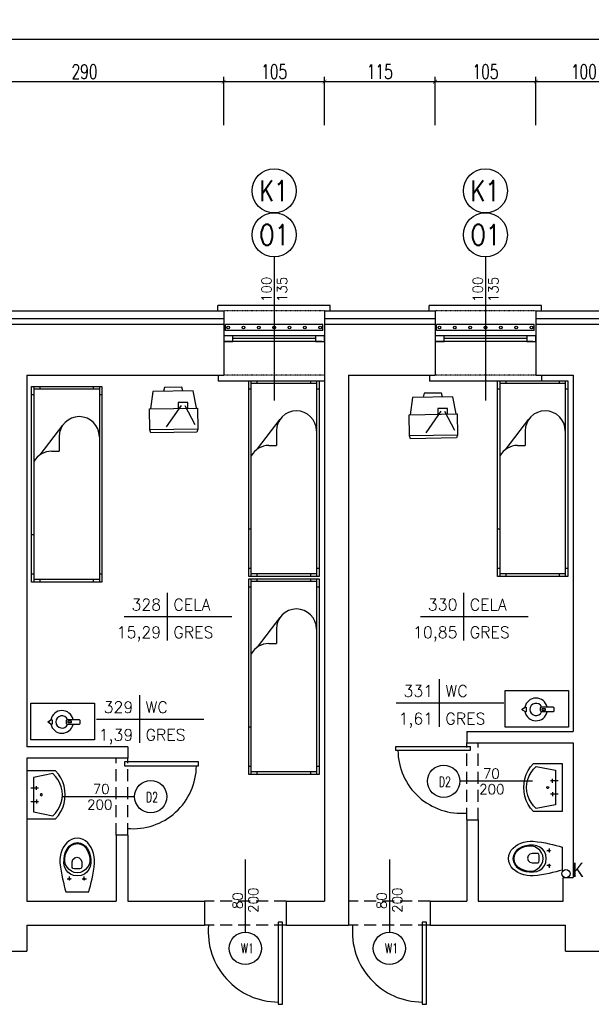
# Model space of a CAD drawing. Header units: millimetres. Extents: x 50026 to 146998, y 1038179 to 1573505.
# Tile 77 of 122: x 59942 to 60537, y 1047403 to 1048429. Entities that reach past the tile are written whole.
import ezdxf
from ezdxf.enums import TextEntityAlignment as Align

# ---------------------------------------------------------------- set-up
doc = ezdxf.new("R2010")
doc.units = ezdxf.units.MM
doc.header["$LTSCALE"] = 0.025
doc.linetypes.add('DASHDOT', pattern=[25.4, 12.7, -6.35, 0, -6.35])
doc.linetypes.add('HIDDEN', pattern=[0.375, 0.25, -0.125])
for name, color, linetype in [('2D-MEBLE', 3, 'Continuous'), ('2D-WYMIARY', 2, 'Continuous'), ('kanalizacja', 16, 'Continuous'), ('kraty', 5, 'Continuous'), ('ocieplenie', 8, 'Continuous'), ('OKNA OPISY', 7, 'Continuous'), ('OKNO', 2, 'Continuous'), ('opis pomieszczen', 2, 'Continuous'), ('OTWORY', 3, 'Continuous'), ('parapet', 5, 'Continuous'), ('Przybory sanit', 3, 'Continuous'), ('SCIANY', 5, 'Continuous'), ('zA_DRZWI', 7, 'Continuous'), ('zA_DRZWI OPISY', 7, 'Continuous'), ('zA_okna opisy', 7, 'Continuous'), ('ściany', 5, 'Continuous')]:
    doc.layers.add(name, color=color, linetype=linetype)
doc.styles.add('ROMANS', font='romans.shx', dxfattribs={"width": 0.7})
doc.styles.get("Standard").update_dxf_attribs({"font": 'ARIALN.TTF'})
doc.styles.add('STYLE1', font='romans.shx', dxfattribs={"height": 10})
doc.linetypes.add('BATTING', pattern='A,0.00254,-2.54,[134,ltypeshp.shx,S=2.54,R=0,X=-2.54,Y=0],-5.08,[134,ltypeshp.shx,S=2.54,R=180,X=2.54,Y=0],-2.54', length=10.16254)
doc.dimstyles.new('SIL', dxfattribs={"dimtxt": 15, "dimasz": 4, "dimexe": 5, "dimexo": 5, "dimgap": 3, "dimtad": 1, "dimdec": 4, "dimrnd": 0.5, "dimdsep": 46, "dimtxsty": 'ROMANS', "dimblk1": 'ARCHTICK', "dimblk2": 'ARCHTICK', "dimsah": 1, "dimcen": 5, "dimdle": 5, "dimclrd": 1, "dimclre": 1, "dimclrt": 2, "dimadec": 1, "dimazin": 0, "dimtfac": 0.013333, "dimtdec": 4, "dimtix": 1, "dimtmove": 0, "dimatfit": 3, "dimldrblk": 'ARCHTICK', "dimfxl": 0, "dimtolj": 1, "dimtzin": 0, "dimarcsym": 0})

# ---------------------------------------------------------------- blocks, each defined once
blk = doc.blocks.new('UMYW')
at = {"layer": 'Przybory sanit'}
for points in [[(0, 23.1, 0), (0, 23.1, 0), (0, 23.1, 0), (0, 23.1, 0), (0, 23.1, 0), (0, 23.1, 0), (0, 23.1, 0), (0, 23.1, 0), (0, 23.1, 0), (0, 23.1, 0), (0, 23.1, 0), (0, 23.1, 0), (0, 23.1, 0), (0, 23.1, 0), (0, 23.1, 0), (0, 23.1, 0), (0, 23.1, 0), (0, 23.1, 0), (0, 23.1, 0), (0, -26.9, 0), (30, -26.9, 0)], [(30, 23.1, 0), (0, 23.1, 0)], [(30, -26.9, 0), (33, -23.4, 0), (35.4, -19.5, 0), (37.4, -15.4, 0), (38.8, -11, 0), (39.7, -6.5, 0), (40, -1.9, 0), (39.7, 2.6, 0), (38.8, 7.2, 0), (37.4, 11.5, 0), (35.4, 15.7, 0), (33, 19.5, 0), (30, 23.1, 0)], [(27, 20.1, 0), (7, 16.1, 0)], [(7, 16.1, 0), (7, -19.9, 0), (27, -23.9, 0)], [(27, -23.9, 0), (29.9, -21, 0), (32.4, -17.7, 0), (34.4, -14, 0), (35.8, -10.1, 0), (36.7, -6.1, 0), (37, -1.9, 0), (36.7, 2.2, 0), (35.8, 6.3, 0), (34.4, 10.1, 0), (32.4, 13.8, 0), (29.9, 17.1, 0), (27, 20.1, 0)], [(4, 5.1, 0), (12, 5.1, 0)], [(10, 3.1, 0), (10, 7.1, 0)], [(4, -8.9, 0), (12, -8.9, 0)], [(10, -6.9, 0), (10, -10.9, 0)], [(16, -1.9, 0), (15.9, -1.4, 0), (15.5, -1.1, 0), (15, -0.9, 0), (14.5, -1.1, 0), (14.1, -1.4, 0), (14, -1.9, 0), (14.1, -2.4, 0), (14.5, -2.8, 0), (15, -2.9, 0), (15.5, -2.8, 0), (15.9, -2.4, 0), (16, -1.9, 0), (16, -1.9, 0)]]:
    blk.add_polyline3d(points, dxfattribs=at)
blk = doc.blocks.new('kibel1')
at = {"layer": 'Przybory sanit', "color": 3, "linetype": 'Continuous'}
for points in [[(0, -12), (3.1, -12.8), (6.4, -13.7), (9.9, -14.5), (13.6, -15.4), (17.5, -16.2), (21.5, -16.9), (25.8, -17.5), (30.2, -18), (33.4, -18), (36.6, -17.7), (39.9, -17), (43, -16), (46, -14.6), (48.7, -12.9), (51.1, -10.9), (53.1, -8.6), (54.6, -6), (55.5, -3.1), (55.9, 0), (55.5, 3.1), (54.6, 6), (53.1, 8.6), (51.1, 10.9), (48.7, 12.9), (46, 14.6), (43, 16), (39.9, 17), (36.6, 17.7), (33.4, 18), (30.2, 18), (25.8, 17.5), (21.5, 16.9), (17.5, 16.2), (13.6, 15.4), (9.9, 14.5), (6.4, 13.7), (3.1, 12.8), (0, 12)], [(16.6, -0.1), (17.1, 3.9), (18.4, 7.2), (20.4, 9.9), (23.1, 11.9), (26.2, 13.2), (29.9, 13.9), (33.9, 13.8), (37.9, 13.2), (41.6, 12.1), (44.8, 10.5), (47.4, 8.4), (49.4, 6), (50.7, 3.1), (51.2, -0.1), (50.7, -3.3), (49.4, -6.2), (47.4, -8.6), (44.8, -10.7), (41.6, -12.3), (37.9, -13.4), (33.9, -14), (29.9, -14), (26.2, -13.4), (23.1, -12), (20.4, -10.1), (18.4, -7.4), (17.1, -4.1)], [(50.4, -0.1), (49.8, -3.5), (48.3, -6.4), (45.9, -8.9), (42.8, -10.8), (39.1, -12.2), (35.1, -13.1), (31.6, -13.1), (28.4, -12.3), (25.6, -10.8), (23.2, -8.7), (21.4, -6.1), (20.2, -3.2), (19.8, -0.1), (20.2, 3.1), (21.4, 6), (23.2, 8.6), (25.6, 10.6), (28.4, 12.2), (31.6, 12.9), (35.1, 12.9), (39.1, 12.1), (42.8, 10.7), (45.9, 8.7), (48.3, 6.2), (49.8, 3.3)], [(13.4, 7.5), (13.4, 7.5), (13.4, 7.5), (13.4, 7.5), (13.4, 7.5), (13.3, 7.5), (13.3, 7.5), (13.3, 7.5), (13.3, 7.5), (13.3, 7.5), (13.3, 7.5), (13.3, 7.5), (13.2, 7.5), (13.2, 7.5), (13.2, 7.5), (13.2, 7.5), (13.2, 7.5), (13.2, 7.5), (13.2, 7.5), (13.1, 7.5), (13.1, 7.6), (13.1, 7.6), (13.1, 7.6), (13.1, 7.6), (13.1, 7.6), (13.1, 7.6), (13, 7.6), (13, 7.6), (13, 7.6), (13, 7.6), (13, 7.6), (13, 7.6), (13, 7.6), (13, 7.7), (12.9, 7.7), (12.9, 7.7), (12.9, 7.7), (12.9, 7.7), (12.9, 7.7), (12.9, 7.7), (12.9, 7.7), (12.9, 7.7), (12.9, 7.7), (12.9, 7.8), (12.8, 7.8), (12.8, 7.8), (12.8, 7.8), (12.8, 7.8), (12.8, 7.8), (12.8, 7.8), (12.8, 7.8), (12.8, 7.9), (12.8, 7.9), (12.8, 7.9), (12.8, 7.9), (12.8, 7.9), (12.7, 7.9), (12.7, 7.9), (12.7, 7.9), (12.7, 8), (12.7, 8), (12.7, 8), (12.7, 8), (12.7, 8), (12.7, 8), (12.7, 8), (12.7, 8.1), (12.7, 8.1), (12.7, 8.1), (12.7, 8.1), (12.7, 8.1), (12.7, 8.1), (12.7, 8.1), (12.7, 8.2), (12.7, 8.2), (12.7, 8.2), (12.7, 8.2), (12.7, 8.2), (12.7, 8.2), (12.7, 8.2), (12.7, 8.3), (12.7, 8.3), (12.7, 8.3), (12.7, 8.3), (12.7, 8.3), (12.7, 8.3), (12.7, 8.4), (12.7, 8.4), (12.7, 8.4), (12.7, 8.4), (12.7, 8.4), (12.7, 8.4), (12.7, 8.4), (12.7, 8.5), (12.7, 8.5), (12.7, 8.5), (12.7, 8.5), (12.7, 8.5), (12.7, 8.5), (12.7, 8.5), (12.7, 8.6), (12.8, 8.6), (12.8, 8.6), (12.8, 8.6), (12.8, 8.6), (12.8, 8.6), (12.8, 8.6), (12.8, 8.6), (12.8, 8.7), (12.8, 8.7), (12.8, 8.7), (12.8, 8.7), (12.8, 8.7), (12.8, 8.7), (12.9, 8.7), (12.9, 8.7), (12.9, 8.7), (12.9, 8.8), (12.9, 8.8), (12.9, 8.8), (12.9, 8.8), (12.9, 8.8), (12.9, 8.8), (13, 8.8), (13, 8.8), (13, 8.8), (13, 8.8), (13, 8.9), (13, 8.9), (13, 8.9), (13, 8.9), (13.1, 8.9), (13.1, 8.9), (13.1, 8.9), (13.1, 8.9), (13.1, 8.9), (13.1, 8.9), (13.1, 8.9), (13.1, 8.9), (13.2, 8.9), (13.2, 8.9), (13.2, 8.9), (13.2, 9), (13.2, 9), (13.2, 9), (13.2, 9), (13.3, 9), (13.3, 9), (13.3, 9), (13.3, 9), (13.3, 9), (13.3, 9), (13.4, 9), (13.4, 9), (13.4, 9), (13.4, 9), (13.4, 9), (13.4, 9), (13.4, 9), (13.5, 9), (13.5, 9), (13.5, 9), (13.5, 9), (13.5, 9), (13.5, 9), (13.5, 9), (13.6, 9), (13.6, 9), (13.6, 9), (13.6, 9), (13.6, 9), (13.6, 9), (13.6, 8.9), (13.7, 8.9), (13.7, 8.9), (13.7, 8.9), (13.7, 8.9), (13.7, 8.9), (13.7, 8.9), (13.7, 8.9), (13.8, 8.9), (13.8, 8.9), (13.8, 8.9), (13.8, 8.9), (13.8, 8.9), (13.8, 8.9), (13.8, 8.9), (13.8, 8.8), (13.9, 8.8), (13.9, 8.8), (13.9, 8.8), (13.9, 8.8), (13.9, 8.8), (13.9, 8.8), (13.9, 8.8), (13.9, 8.8), (13.9, 8.8), (14, 8.8), (14, 8.7), (14, 8.7), (14, 8.7), (14, 8.7), (14, 8.7), (14, 8.7), (14, 8.7), (14, 8.7), (14, 8.6), (14, 8.6), (14.1, 8.6), (14.1, 8.6), (14.1, 8.6), (14.1, 8.6), (14.1, 8.6), (14.1, 8.6), (14.1, 8.5), (14.1, 8.5), (14.1, 8.5), (14.1, 8.5), (14.1, 8.5), (14.1, 8.5), (14.1, 8.5), (14.1, 8.4), (14.1, 8.4), (14.1, 8.4), (14.1, 8.4), (14.1, 8.4), (14.1, 8.4), (14.2, 8.4), (14.2, 8.3), (14.2, 8.3), (14.2, 8.3), (14.2, 8.3), (14.2, 8.3), (14.2, 8.3), (14.2, 8.3), (14.2, 8.2), (14.2, 8.2), (14.2, 8.2), (14.2, 8.2), (14.2, 8.2), (14.2, 8.2), (14.2, 8.1), (14.2, 8.1), (14.2, 8.1), (14.1, 8.1), (14.1, 8.1), (14.1, 8.1), (14.1, 8.1), (14.1, 8), (14.1, 8), (14.1, 8), (14.1, 8), (14.1, 8), (14.1, 8), (14.1, 8), (14.1, 7.9), (14.1, 7.9), (14.1, 7.9), (14.1, 7.9), (14.1, 7.9), (14.1, 7.9), (14.1, 7.9), (14.1, 7.9), (14, 7.8), (14, 7.8), (14, 7.8), (14, 7.8), (14, 7.8), (14, 7.8), (14, 7.8), (14, 7.8), (14, 7.7), (14, 7.7), (14, 7.7), (13.9, 7.7), (13.9, 7.7), (13.9, 7.7), (13.9, 7.7), (13.9, 7.7), (13.9, 7.7), (13.9, 7.7), (13.9, 7.6), (13.9, 7.6), (13.8, 7.6), (13.8, 7.6), (13.8, 7.6), (13.8, 7.6), (13.8, 7.6), (13.8, 7.6), (13.8, 7.6), (13.8, 7.6), (13.7, 7.6), (13.7, 7.6), (13.7, 7.6), (13.7, 7.5), (13.7, 7.5), (13.7, 7.5), (13.7, 7.5), (13.6, 7.5), (13.6, 7.5), (13.6, 7.5), (13.6, 7.5), (13.6, 7.5), (13.6, 7.5), (13.6, 7.5), (13.5, 7.5), (13.5, 7.5), (13.5, 7.5), (13.5, 7.5), (13.5, 7.5), (13.5, 7.5), (13.4, 7.5), (13.4, 7.5), (13.4, 7.5)], [(23.9, 0.6), (23.9, 3.3), (24.3, 4.7), (25.2, 5.2), (26, 5.3), (31.2, 5.4), (33.7, 4.6), (35.5, 2.7), (36.2, 0.4), (35.5, -1.9), (33.7, -3.8), (31.2, -4.6), (26, -4.6), (25.2, -4.4), (24.3, -3.9), (23.9, -2.5)], [(13.4, -8), (13.4, -8), (13.4, -8), (13.4, -8), (13.4, -8), (13.3, -8), (13.3, -8), (13.3, -8), (13.3, -7.9), (13.3, -7.9), (13.3, -7.9), (13.3, -7.9), (13.2, -7.9), (13.2, -7.9), (13.2, -7.9), (13.2, -7.9), (13.2, -7.9), (13.2, -7.9), (13.2, -7.9), (13.1, -7.9), (13.1, -7.9), (13.1, -7.9), (13.1, -7.9), (13.1, -7.9), (13.1, -7.9), (13.1, -7.9), (13, -7.9), (13, -7.9), (13, -7.8), (13, -7.8), (13, -7.8), (13, -7.8), (13, -7.8), (13, -7.8), (12.9, -7.8), (12.9, -7.8), (12.9, -7.8), (12.9, -7.8), (12.9, -7.8), (12.9, -7.7), (12.9, -7.7), (12.9, -7.7), (12.9, -7.7), (12.9, -7.7), (12.8, -7.7), (12.8, -7.7), (12.8, -7.7), (12.8, -7.7), (12.8, -7.6), (12.8, -7.6), (12.8, -7.6), (12.8, -7.6), (12.8, -7.6), (12.8, -7.6), (12.8, -7.6), (12.8, -7.6), (12.7, -7.5), (12.7, -7.5), (12.7, -7.5), (12.7, -7.5), (12.7, -7.5), (12.7, -7.5), (12.7, -7.5), (12.7, -7.4), (12.7, -7.4), (12.7, -7.4), (12.7, -7.4), (12.7, -7.4), (12.7, -7.4), (12.7, -7.4), (12.7, -7.3), (12.7, -7.3), (12.7, -7.3), (12.7, -7.3), (12.7, -7.3), (12.7, -7.3), (12.7, -7.2), (12.7, -7.2), (12.7, -7.2), (12.7, -7.2), (12.7, -7.2), (12.7, -7.2), (12.7, -7.2), (12.7, -7.1), (12.7, -7.1), (12.7, -7.1), (12.7, -7.1), (12.7, -7.1), (12.7, -7.1), (12.7, -7.1), (12.7, -7), (12.7, -7), (12.7, -7), (12.7, -7), (12.7, -7), (12.7, -7), (12.7, -7), (12.7, -6.9), (12.7, -6.9), (12.7, -6.9), (12.7, -6.9), (12.8, -6.9), (12.8, -6.9), (12.8, -6.9), (12.8, -6.8), (12.8, -6.8), (12.8, -6.8), (12.8, -6.8), (12.8, -6.8), (12.8, -6.8), (12.8, -6.8), (12.8, -6.8), (12.8, -6.7), (12.8, -6.7), (12.9, -6.7), (12.9, -6.7), (12.9, -6.7), (12.9, -6.7), (12.9, -6.7), (12.9, -6.7), (12.9, -6.7), (12.9, -6.7), (12.9, -6.6), (13, -6.6), (13, -6.6), (13, -6.6), (13, -6.6), (13, -6.6), (13, -6.6), (13, -6.6), (13, -6.6), (13.1, -6.6), (13.1, -6.6), (13.1, -6.6), (13.1, -6.5), (13.1, -6.5), (13.1, -6.5), (13.1, -6.5), (13.1, -6.5), (13.2, -6.5), (13.2, -6.5), (13.2, -6.5), (13.2, -6.5), (13.2, -6.5), (13.2, -6.5), (13.2, -6.5), (13.3, -6.5), (13.3, -6.5), (13.3, -6.5), (13.3, -6.5), (13.3, -6.5), (13.3, -6.5), (13.4, -6.5), (13.4, -6.5), (13.4, -6.5), (13.4, -6.5), (13.4, -6.5), (13.4, -6.5), (13.4, -6.5), (13.5, -6.5), (13.5, -6.5), (13.5, -6.5), (13.5, -6.5), (13.5, -6.5), (13.5, -6.5), (13.5, -6.5), (13.6, -6.5), (13.6, -6.5), (13.6, -6.5), (13.6, -6.5), (13.6, -6.5), (13.6, -6.5), (13.6, -6.5), (13.7, -6.5), (13.7, -6.5), (13.7, -6.5), (13.7, -6.5), (13.7, -6.5), (13.7, -6.5), (13.7, -6.5), (13.8, -6.6), (13.8, -6.6), (13.8, -6.6), (13.8, -6.6), (13.8, -6.6), (13.8, -6.6), (13.8, -6.6), (13.8, -6.6), (13.9, -6.6), (13.9, -6.6), (13.9, -6.6), (13.9, -6.6), (13.9, -6.7), (13.9, -6.7), (13.9, -6.7), (13.9, -6.7), (13.9, -6.7), (14, -6.7), (14, -6.7), (14, -6.7), (14, -6.7), (14, -6.7), (14, -6.8), (14, -6.8), (14, -6.8), (14, -6.8), (14, -6.8), (14, -6.8), (14.1, -6.8), (14.1, -6.8), (14.1, -6.9), (14.1, -6.9), (14.1, -6.9), (14.1, -6.9), (14.1, -6.9), (14.1, -6.9), (14.1, -6.9), (14.1, -7), (14.1, -7), (14.1, -7), (14.1, -7), (14.1, -7), (14.1, -7), (14.1, -7), (14.1, -7.1), (14.1, -7.1), (14.1, -7.1), (14.2, -7.1), (14.2, -7.1), (14.2, -7.1), (14.2, -7.1), (14.2, -7.2), (14.2, -7.2), (14.2, -7.2), (14.2, -7.2), (14.2, -7.2), (14.2, -7.2), (14.2, -7.2), (14.2, -7.3), (14.2, -7.3), (14.2, -7.3), (14.2, -7.3), (14.2, -7.3), (14.2, -7.3), (14.1, -7.4), (14.1, -7.4), (14.1, -7.4), (14.1, -7.4), (14.1, -7.4), (14.1, -7.4), (14.1, -7.4), (14.1, -7.5), (14.1, -7.5), (14.1, -7.5), (14.1, -7.5), (14.1, -7.5), (14.1, -7.5), (14.1, -7.5), (14.1, -7.5), (14.1, -7.6), (14.1, -7.6), (14.1, -7.6), (14.1, -7.6), (14, -7.6), (14, -7.6), (14, -7.6), (14, -7.7), (14, -7.7), (14, -7.7), (14, -7.7), (14, -7.7), (14, -7.7), (14, -7.7), (14, -7.7), (13.9, -7.7), (13.9, -7.8), (13.9, -7.8), (13.9, -7.8), (13.9, -7.8), (13.9, -7.8), (13.9, -7.8), (13.9, -7.8), (13.9, -7.8), (13.8, -7.8), (13.8, -7.8), (13.8, -7.8), (13.8, -7.9), (13.8, -7.9), (13.8, -7.9), (13.8, -7.9), (13.8, -7.9), (13.7, -7.9), (13.7, -7.9), (13.7, -7.9), (13.7, -7.9), (13.7, -7.9), (13.7, -7.9), (13.7, -7.9), (13.6, -7.9), (13.6, -7.9), (13.6, -7.9), (13.6, -7.9), (13.6, -7.9), (13.6, -7.9), (13.6, -7.9), (13.5, -7.9), (13.5, -8), (13.5, -8), (13.5, -8), (13.5, -8), (13.5, -8), (13.4, -8), (13.4, -8), (13.4, -8)]]:
    blk.add_lwpolyline(points, close=True, dxfattribs=at)
at = {"layer": 'Przybory sanit', "color": 3, "linetype": 'DASHDOT'}
for points in [[(13.4, 10.5), (13.4, 6)], [(11.3, 8.2), (15.9, 8.2)], [(11.3, -7.2), (15.9, -7.2)], [(13.4, -5), (13.4, -9.5)]]:
    blk.add_lwpolyline(points, dxfattribs=at)
at = {"layer": 'Przybory sanit', "color": 3, "linetype": 'Continuous'}
for points in [[(13.4, 7.5), (13.4, 7.5)], [(13.4, -8), (13.4, -8)]]:
    blk.add_lwpolyline(points, dxfattribs=at)
blk = doc.blocks.new('tabela-pow')
at = {"layer": '2D-WYMIARY', "ltscale": 10}
for p, q in [((0, 24.8), (0, -24.8)), ((-44.8, 0), (67.2, 0))]:
    blk.add_line(p, q, dxfattribs=at)
at = {"layer": '2D-WYMIARY', "ltscale": 10, "style": 'STYLE1', "width": 0.7}
for tag, p in [('NR', (-6.4, 6.4)), ('POW', (-6.4, -22.4))]:
    blk.add_attdef(tag, text='', height=16, rotation=360, dxfattribs=at).set_placement(p, align=Align.RIGHT)
for tag, p in [('NAZWA', (6.4, 6.4)), ('POSADZKA', (6.4, -22.4))]:
    blk.add_attdef(tag, p, '', height=16, rotation=360, dxfattribs=at)
blk = doc.blocks.new('łóżko')
at = {"layer": '2D-MEBLE', "color": 3}
for p, q in [((-113.91, 41.23), (81.09, 41.23)), ((-113.91, -28.77), (-113.91, 41.23)), ((-105.91, 38.73), (-105.91, 41.23)), ((73.09, 41.23), (73.09, 38.73)), ((81.09, 41.23), (81.09, -28.77)), ((-113.91, 38.73), (81.09, 38.73)), ((-113.91, 32.73), (-111.41, 32.73)), ((-111.41, -26.27), (-111.41, 38.73)), ((78.59, 38.73), (78.59, -26.27)), ((78.59, 32.73), (81.09, 32.73)), ((-63.84, -1.27), (-49.4, -1.27)), ((-49.4, -8.77), (-49.4, -1.27)), ((-111.41, -20.27), (-113.91, -20.27)), ((81.09, -26.27), (-113.91, -26.27)), ((81.09, -28.77), (-113.91, -28.77)), ((-105.91, -28.77), (-105.91, -26.27)), ((34.09, -26.27), (34.09, -28.77)), ((73.09, -26.27), (73.09, -28.77)), ((81.09, -20.27), (78.59, -20.27))]:
    blk.add_line(p, q, dxfattribs=at)
at = {"layer": '2D-MEBLE', "color": 3, "linetype": 'Continuous'}
blk.add_line((-45.87, -20.12), (-75.41, 2.41), dxfattribs=at)
for centre, start, end in [((-63.84, 18.73), 90, 270), ((-29.4, -8.77), 180, 241.04498)]:
    blk.add_arc(centre, 20, start, end, dxfattribs=at)
blk = doc.blocks.new('tv')
at = {"layer": '2D-MEBLE', "color": 3, "ltscale": 10}
for p, q in [((-11.5, 22.2), (-31, 12.1)), ((11.5, -22.2), (-11.5, 22.2)), ((-11, 21.3), (6.3, 26.9)), ((6.3, 26.9), (25.6, -10.4)), ((-31, 12.1), (-33.2, 9.8)), ((-31, 12.1), (-8, -32.3)), ((-2.9, 12), (-25.2, 11.7)), ((-6.9, 13.3), (-1.6, 16.1)), ((-1.6, 16.1), (3, 7.2)), ((11.4, 17.2), (15.4, 18.1)), ((15.4, 18.1), (23.7, 2.1)), ((-33.2, 9.8), (-11.2, -32.8)), ((-1, 8.5), (-13.2, -15.8)), ((3, 7.2), (-2.3, 4.4)), ((23.7, 2.1), (20.6, -0.6)), ((25.6, -10.4), (11, -21.3)), ((-8, -32.3), (11.5, -22.2)), ((-11.2, -32.8), (-8, -32.3))]:
    blk.add_line(p, q, dxfattribs=at)
blk = doc.blocks.new('czajnik')
at = {"layer": 'ściany', "color": 3, "ltscale": 50}
for points in [[(-13.4, 0.9), (-11.1, 2.6, -0.414214), (-10.1, 1.6), (-10.1, -1.6, -0.414214), (-11.1, -2.6), (-13.4, -1, -0.414214), (-14.4, 0), (-14.4, -0.1, -0.414214)], [(5.8, 2.6), (17.6, 2.6, -0.414214), (18.6, 1.6), (18.6, -1.6, -0.414214), (17.6, -2.6), (5.8, -2.6, -0.414214), (4.8, -1.6), (4.8, 1.6, -0.414214)], [(6.6, 1.1), (9.2, 1.1, -0.414214), (9.5, 0.8), (9.5, -0.8, -0.414214), (9.2, -1.1), (6.6, -1.1, -0.414214), (6.3, -0.8), (6.3, 0.8, -0.414214)]]:
    blk.add_lwpolyline(points, format="xyb", close=True, dxfattribs=at)
for radius, start, end in [(11.8, 12.6187, 169.113), (6.39, 23.744, 336.256), (11.8, 190.9971, 347.3813)]:
    blk.add_arc((0, 0), radius, start, end, dxfattribs=at)
blk = doc.blocks.new('_ArchTick')
at = {"color": 0, "linetype": 'ByBlock', "const_width": 0.15}
blk.add_lwpolyline([(-0.5, -0.5), (0.5, 0.5)], dxfattribs=at)
blk = doc.blocks.new('*D200')
at = {"layer": 'Defpoints', "color": 0}
for p in [(60154.3, 1048364.2), (59864.3, 1048313.9), (60154.3, 1048313.9)]:
    blk.add_point(p, dxfattribs=at)
at = {"layer": 'ściany', "color": 1, "lineweight": -2}
for p, q in [((59864.3, 1048318.9), (59864.3, 1048369.2)), ((60154.3, 1048318.9), (60154.3, 1048369.2)), ((59859.3, 1048364.2), (60159.3, 1048364.2))]:
    blk.add_line(p, q, dxfattribs=at)
at = {"layer": 'ściany', "color": 1, "lineweight": -2, "xscale": 4, "yscale": 4, "zscale": 4, "rotation": 180}
blk.add_blockref('_ArchTick', (59864.3, 1048364.2), dxfattribs=at)
at = {"layer": 'ściany', "color": 1, "lineweight": -2, "xscale": 4, "yscale": 4, "zscale": 4}
blk.add_blockref('_ArchTick', (60154.3, 1048364.2), dxfattribs=at)
at = {"layer": 'ściany', "color": 2, "insert": (60009.3, 1048374.7), "char_height": 15, "attachment_point": 5, "style": 'ROMANS'}
blk.add_mtext('\\A1;290', dxfattribs=at)
blk = doc.blocks.new('*D201')
at = {"layer": 'Defpoints', "color": 0}
for p in [(60259.3, 1048364.2), (60154.3, 1048313.9), (60259.3, 1048313.9)]:
    blk.add_point(p, dxfattribs=at)
at = {"layer": 'ściany', "color": 1, "lineweight": -2}
for p, q in [((60154.3, 1048318.9), (60154.3, 1048369.2)), ((60259.3, 1048318.9), (60259.3, 1048369.2)), ((60149.3, 1048364.2), (60264.3, 1048364.2))]:
    blk.add_line(p, q, dxfattribs=at)
at = {"layer": 'ściany', "color": 1, "lineweight": -2, "xscale": 4, "yscale": 4, "zscale": 4, "rotation": 180}
blk.add_blockref('_ArchTick', (60154.3, 1048364.2), dxfattribs=at)
at = {"layer": 'ściany', "color": 1, "lineweight": -2, "xscale": 4, "yscale": 4, "zscale": 4}
blk.add_blockref('_ArchTick', (60259.3, 1048364.2), dxfattribs=at)
at = {"layer": 'ściany', "color": 2, "insert": (60206.8, 1048374.7), "char_height": 15, "attachment_point": 5, "style": 'ROMANS'}
blk.add_mtext('\\A1;105', dxfattribs=at)
blk = doc.blocks.new('*D202')
at = {"layer": 'Defpoints', "color": 0}
for p in [(60374.3, 1048364.2), (60259.3, 1048313.9), (60374.3, 1048313.9)]:
    blk.add_point(p, dxfattribs=at)
at = {"layer": 'ściany', "color": 1, "lineweight": -2}
for p, q in [((60259.3, 1048318.9), (60259.3, 1048369.2)), ((60374.3, 1048318.9), (60374.3, 1048369.2)), ((60254.3, 1048364.2), (60379.3, 1048364.2))]:
    blk.add_line(p, q, dxfattribs=at)
at = {"layer": 'ściany', "color": 1, "lineweight": -2, "xscale": 4, "yscale": 4, "zscale": 4, "rotation": 180}
blk.add_blockref('_ArchTick', (60259.3, 1048364.2), dxfattribs=at)
at = {"layer": 'ściany', "color": 1, "lineweight": -2, "xscale": 4, "yscale": 4, "zscale": 4}
blk.add_blockref('_ArchTick', (60374.3, 1048364.2), dxfattribs=at)
at = {"layer": 'ściany', "color": 2, "insert": (60316.8, 1048374.7), "char_height": 15, "attachment_point": 5, "style": 'ROMANS'}
blk.add_mtext('\\A1;115', dxfattribs=at)
blk = doc.blocks.new('*D203')
at = {"layer": 'Defpoints', "color": 0}
for p in [(60479.3, 1048364.2), (60374.3, 1048313.9), (60479.3, 1048313.9)]:
    blk.add_point(p, dxfattribs=at)
at = {"layer": 'ściany', "color": 1, "lineweight": -2}
for p, q in [((60374.3, 1048318.9), (60374.3, 1048369.2)), ((60479.3, 1048318.9), (60479.3, 1048369.2)), ((60369.3, 1048364.2), (60484.3, 1048364.2))]:
    blk.add_line(p, q, dxfattribs=at)
at = {"layer": 'ściany', "color": 1, "lineweight": -2, "xscale": 4, "yscale": 4, "zscale": 4, "rotation": 180}
blk.add_blockref('_ArchTick', (60374.3, 1048364.2), dxfattribs=at)
at = {"layer": 'ściany', "color": 1, "lineweight": -2, "xscale": 4, "yscale": 4, "zscale": 4}
blk.add_blockref('_ArchTick', (60479.3, 1048364.2), dxfattribs=at)
at = {"layer": 'ściany', "color": 2, "insert": (60426.8, 1048374.7), "char_height": 15, "attachment_point": 5, "style": 'ROMANS'}
blk.add_mtext('\\A1;105', dxfattribs=at)
blk = doc.blocks.new('*D204')
at = {"layer": 'Defpoints', "color": 0}
for p in [(60579.3, 1048364.2), (60479.3, 1048313.9), (60579.3, 1048313.9)]:
    blk.add_point(p, dxfattribs=at)
at = {"layer": 'ściany', "color": 1, "lineweight": -2}
for p, q in [((60479.3, 1048318.9), (60479.3, 1048369.2)), ((60579.3, 1048318.9), (60579.3, 1048369.2)), ((60474.3, 1048364.2), (60584.3, 1048364.2))]:
    blk.add_line(p, q, dxfattribs=at)
at = {"layer": 'ściany', "color": 1, "lineweight": -2, "xscale": 4, "yscale": 4, "zscale": 4, "rotation": 180}
blk.add_blockref('_ArchTick', (60479.3, 1048364.2), dxfattribs=at)
at = {"layer": 'ściany', "color": 1, "lineweight": -2, "xscale": 4, "yscale": 4, "zscale": 4}
blk.add_blockref('_ArchTick', (60579.3, 1048364.2), dxfattribs=at)
at = {"layer": 'ściany', "color": 2, "insert": (60529.3, 1048374.7), "char_height": 15, "attachment_point": 5, "style": 'ROMANS'}
blk.add_mtext('\\A1;100', dxfattribs=at)
blk = doc.blocks.new('*D210')
at = {"layer": 'Defpoints', "color": 0}
for p in [(61270.3, 1048408.4), (58539.3, 1048313.9), (61270.3, 1048313.9)]:
    blk.add_point(p, dxfattribs=at)
at = {"layer": 'ściany', "color": 1, "lineweight": -2}
for p, q in [((58534.3, 1048408.4), (61275.3, 1048408.4)), ((58539.3, 1048318.9), (58539.3, 1048413.4)), ((61270.3, 1048318.9), (61270.3, 1048413.4))]:
    blk.add_line(p, q, dxfattribs=at)
at = {"layer": 'ściany', "color": 1, "lineweight": -2, "xscale": 4, "yscale": 4, "zscale": 4, "rotation": 180}
blk.add_blockref('_ArchTick', (58539.3, 1048408.4), dxfattribs=at)
at = {"layer": 'ściany', "color": 1, "lineweight": -2, "xscale": 4, "yscale": 4, "zscale": 4}
blk.add_blockref('_ArchTick', (61270.3, 1048408.4), dxfattribs=at)
at = {"layer": 'ściany', "color": 2, "insert": (59904.8, 1048418.9), "char_height": 15, "attachment_point": 5, "style": 'ROMANS'}
blk.add_mtext('\\A1;2731', dxfattribs=at)

msp = doc.modelspace()

# ---------------------------------------------------------------- linework, layer by layer
at = {"layer": 'kanalizacja'}
msp.add_circle((60510.64562, 1047539.51535), 4.34363, dxfattribs=at)
at = {"layer": 'kraty', "color": 7}
for p, q in [((60257.58837, 1048111.3371), (60155.95611, 1048111.3371)), ((60155.95611, 1048104.9371), (60155.95611, 1048111.3371)), ((60257.58837, 1048104.9371), (60257.58837, 1048111.3371)), ((60477.58837, 1048111.3371), (60375.95611, 1048111.3371)), ((60375.95611, 1048104.9371), (60375.95611, 1048111.3371)), ((60477.58837, 1048104.9371), (60477.58837, 1048111.3371)), ((60257.58837, 1048104.9371), (60155.95611, 1048104.9371)), ((60477.58837, 1048104.9371), (60375.95611, 1048104.9371))]:
    msp.add_line(p, q, dxfattribs=at)
for centre in [(60158.80991, 1048108.1371), (60174.79736, 1048108.1371), (60190.7848, 1048108.1371), (60206.77224, 1048108.1371), (60222.75968, 1048108.1371), (60238.74713, 1048108.1371), (60254.73457, 1048108.1371), (60378.80991, 1048108.1371), (60394.79736, 1048108.1371), (60410.7848, 1048108.1371), (60426.77224, 1048108.1371), (60442.75968, 1048108.1371), (60458.74713, 1048108.1371), (60474.73457, 1048108.1371)]:
    msp.add_circle(centre, 1.39158, dxfattribs=at)
at = {"layer": 'ocieplenie', "linetype": 'BATTING', "ltscale": 20}
for p, q in [((59864.27224, 1048117.69735), (60154.27224, 1048117.69735)), ((60259.27224, 1048117.69735), (60374.27224, 1048117.69735)), ((60479.27224, 1048117.69735), (60579.27224, 1048117.69735))]:
    msp.add_line(p, q, dxfattribs=at)
at = {"layer": 'OKNA OPISY'}
for p, q in [((60206.77224, 1048181.76545), (60206.77224, 1048032.16462)), ((60426.77224, 1048181.76545), (60426.77224, 1048032.16462))]:
    msp.add_line(p, q, dxfattribs=at)
at = {"layer": 'OKNO', "color": 1}
for p, q in [((60256.30235, 1048099.69735), (60154.27224, 1048099.69735)), ((60476.30235, 1048099.69735), (60374.27224, 1048099.69735)), ((60256.30235, 1048093.69735), (60154.27224, 1048093.69735)), ((60249.7921, 1048096.69735), (60163.75238, 1048096.69735)), ((60476.30235, 1048093.69735), (60374.27224, 1048093.69735)), ((60469.7921, 1048096.69735), (60383.75238, 1048096.69735))]:
    msp.add_line(p, q, dxfattribs=at)
at = {"layer": 'OKNO', "color": 2}
for points in [[(60154.27224, 1048099.69735), (60154.27224, 1048093.69735), (60163.75238, 1048093.69735), (60163.75238, 1048099.69735)], [(60249.7921, 1048099.69735), (60249.7921, 1048093.69735), (60259.27224, 1048093.69735), (60259.27224, 1048099.69735)], [(60374.27224, 1048099.69735), (60374.27224, 1048093.69735), (60383.75238, 1048093.69735), (60383.75238, 1048099.69735)], [(60469.7921, 1048099.69735), (60469.7921, 1048093.69735), (60479.27224, 1048093.69735), (60479.27224, 1048099.69735)]]:
    msp.add_lwpolyline(points, close=True, dxfattribs=at)
at = {"layer": 'OTWORY', "color": 7, "linetype": 'HIDDEN'}
for p, q in [((60259.27224, 1048125.69735), (60154.27224, 1048125.69735)), ((60479.27224, 1048125.69735), (60374.27224, 1048125.69735)), ((60259.27224, 1048058.69735), (60154.27224, 1048058.69735)), ((60479.27224, 1048058.69735), (60374.27224, 1048058.69735))]:
    msp.add_line(p, q, dxfattribs=at)
at = {"layer": 'parapet', "color": 2}
for p, q in [((60148.27224, 1048125.69735), (60148.27224, 1048131.18962)), ((60265.27224, 1048131.18962), (60148.27224, 1048131.18962)), ((60265.27224, 1048125.69735), (60265.27224, 1048131.18962)), ((60368.27224, 1048125.69735), (60368.27224, 1048131.18962)), ((60485.27224, 1048131.18962), (60368.27224, 1048131.18962)), ((60485.27224, 1048125.69735), (60485.27224, 1048131.18962)), ((60148.47865, 1048058.69735), (60148.47865, 1048052.49584)), ((60368.47865, 1048058.69735), (60368.47865, 1048052.49584)), ((60485.06583, 1048058.69735), (60485.06583, 1048052.49584)), ((60259.27224, 1048052.49584), (60148.47865, 1048052.49584)), ((60485.06583, 1048052.49584), (60368.47865, 1048052.49584))]:
    msp.add_line(p, q, dxfattribs=at)
at = {"layer": 'SCIANY', "color": 1, "linetype": 'HIDDEN', "ltscale": 2000}
for p, q in [((60407.27224, 1047595.69735), (60407.27224, 1047675.69735)), ((60419.27224, 1047595.69735), (60419.27224, 1047675.69735)), ((60042.27224, 1047579.69735), (60042.27224, 1047659.69735)), ((60054.27224, 1047579.69735), (60054.27224, 1047659.69735)), ((60219.27224, 1047510.69735), (60134.27224, 1047510.69735)), ((60369.27224, 1047510.69735), (60284.27224, 1047510.69735)), ((60219.27224, 1047485.69735), (60134.27224, 1047485.69735)), ((60369.27224, 1047485.69735), (60284.27224, 1047485.69735))]:
    msp.add_line(p, q, dxfattribs=at)
at = {"layer": 'zA_DRZWI', "color": 2, "linetype": 'Continuous'}
for points in [[(60410.72411, 1047671.85915), (60410.72411, 1047667.86022), (60333.59913, 1047667.86022), (60333.59913, 1047671.85915)], [(60050.82038, 1047655.85915), (60050.82038, 1047651.86022), (60127.94535, 1047651.86022), (60127.94535, 1047655.85915)], [(60215.43404, 1047489.14922), (60210.99078, 1047489.14922), (60210.99078, 1047403.4548), (60215.43404, 1047403.4548)], [(60365.43404, 1047489.14922), (60360.99078, 1047489.14922), (60360.99078, 1047403.4548), (60365.43404, 1047403.4548)]]:
    msp.add_lwpolyline(points, close=True, dxfattribs=at)
at = {"layer": 'zA_DRZWI', "color": 1, "linetype": 'Continuous', "ltscale": 15}
for centre, radius, start, end in [((60401.66213, 1047668.32261), 65.98759, 180.40148729, 275.17791729), ((60059.88235, 1047652.32261), 65.98759, 264.82208271, 359.59851271), ((60211.50455, 1047479.08036), 73.31954, 174.82208271, 269.59851272), ((60361.50455, 1047479.08036), 73.31954, 174.82208271, 269.59851272)]:
    msp.add_arc(centre, radius, start, end, dxfattribs=at)
at = {"layer": 'zA_DRZWI OPISY', "color": 7, "linetype": 'Continuous'}
for p, q in [((60475.83121, 1047635.69735), (60400.08236, 1047635.69735)), ((59985.71328, 1047619.69735), (60061.46213, 1047619.69735)), ((60176.77224, 1047554.25632), (60176.77224, 1047478.50747)), ((60326.77224, 1047554.25632), (60326.77224, 1047478.50747))]:
    msp.add_line(p, q, dxfattribs=at)
at = {"layer": 'zA_DRZWI OPISY', "color": 7}
for centre in [(60383.27548, 1047635.69735), (60078.269, 1047619.69735), (60176.77224, 1047461.70059), (60326.77224, 1047461.70059)]:
    msp.add_circle(centre, 16.80688, dxfattribs=at)
at = {"layer": 'zA_okna opisy', "color": 7, "linetype": 'Continuous'}
for centre in [(60206.77224, 1048250.50101), (60426.77224, 1048250.50101), (60206.77224, 1048204.67731), (60426.77224, 1048204.67731)]:
    msp.add_circle(centre, 22.91185, dxfattribs=at)
at = {"layer": 'ściany'}
for p, q in [((59864.27224, 1048125.69735), (60154.27224, 1048125.69735)), ((60154.27224, 1048125.69735), (60154.27224, 1048058.69735)), ((60259.27224, 1048125.69735), (60259.27224, 1048058.69735)), ((60259.27224, 1048125.69735), (60374.27224, 1048125.69735)), ((60374.27224, 1048125.69735), (60374.27224, 1048058.69735)), ((60479.27224, 1048125.69735), (60579.27224, 1048125.69735)), ((60479.27224, 1048125.69735), (60479.27224, 1048058.69735)), ((59864.27224, 1048111.69735), (60154.27224, 1048111.69735)), ((60259.27224, 1048111.69735), (60374.27224, 1048111.69735)), ((60479.27224, 1048111.69735), (60579.27224, 1048111.69735)), ((59949.27224, 1048058.69735), (60154.27224, 1048058.69735)), ((59949.27224, 1048058.69735), (59949.27224, 1047671.69735)), ((60259.27224, 1048058.69735), (60259.27224, 1047510.69735)), ((60284.27224, 1048058.69735), (60374.27224, 1048058.69735)), ((60284.27224, 1048058.69735), (60284.27224, 1047485.69735)), ((60479.27224, 1048058.69735), (60518.27224, 1048058.69735)), ((60518.27224, 1048058.69735), (60518.27224, 1047687.69735)), ((60407.27224, 1047687.69735), (60407.27224, 1047675.69735)), ((60407.27224, 1047687.69735), (60518.27224, 1047687.69735)), ((60054.27224, 1047671.69735), (59949.27224, 1047671.69735)), ((60054.27224, 1047671.69735), (60054.27224, 1047659.69735)), ((60407.27224, 1047675.69735), (60518.27224, 1047675.69735)), ((60518.27224, 1047675.69735), (60518.27224, 1047535.58141)), ((59949.27224, 1047659.69735), (59949.27224, 1047510.69735)), ((60054.27224, 1047659.69735), (59949.27224, 1047659.69735)), ((60407.27224, 1047595.69735), (60407.27224, 1047510.69735)), ((60407.27224, 1047595.69735), (60419.27224, 1047595.69735)), ((60419.27224, 1047595.69735), (60419.27224, 1047510.69735)), ((60054.27224, 1047579.69735), (60042.27224, 1047579.69735)), ((60042.27224, 1047579.69735), (60042.27224, 1047510.69735)), ((60054.27224, 1047579.69735), (60054.27224, 1047510.69735)), ((60507.57637, 1047535.58141), (60518.27224, 1047535.58141)), ((60507.57637, 1047510.69735), (60507.57637, 1047535.58141)), ((59949.27224, 1047510.69735), (60042.27224, 1047510.69735)), ((60054.27224, 1047510.69735), (60134.27224, 1047510.69735)), ((60134.27224, 1047510.69735), (60134.27224, 1047485.69735)), ((60219.27224, 1047510.69735), (60259.27224, 1047510.69735)), ((60219.27224, 1047510.69735), (60259.27224, 1047510.69735)), ((60219.27224, 1047510.69735), (60219.27224, 1047485.69735)), ((60369.27224, 1047510.69735), (60407.27224, 1047510.69735)), ((60369.27224, 1047510.69735), (60369.27224, 1047485.69735)), ((60419.27224, 1047510.69735), (60507.57637, 1047510.69735)), ((59949.27224, 1047485.69735), (60134.27224, 1047485.69735)), ((59949.27224, 1047485.69735), (59949.27224, 1047458.69735)), ((60219.27224, 1047485.69735), (60284.27224, 1047485.69735)), ((60219.27224, 1047485.69735), (60284.27224, 1047485.69735)), ((60369.27224, 1047485.69735), (60510.27224, 1047485.69735)), ((60510.27224, 1047458.69735), (60510.27224, 1047485.69735)), ((60510.27224, 1047458.69735), (60510.27224, 1047485.69735)), ((59876.27224, 1047458.69735), (59949.27224, 1047458.69735)), ((60510.27224, 1047458.69735), (60583.27224, 1047458.69735))]:
    msp.add_line(p, q, dxfattribs=at)
at = {"layer": 'ściany', "color": 3, "ltscale": 50}
for points in [[(60447.17573, 1047730.16996), (60513.3997, 1047730.16996), (60513.3997, 1047691.92838), (60447.17573, 1047691.92838)], [(59953.56244, 1047717.17079), (60019.78641, 1047717.17079), (60019.78641, 1047678.92921), (59953.56244, 1047678.92921)]]:
    msp.add_lwpolyline(points, close=True, dxfattribs=at)

# ---------------------------------------------------------------- block references
at = {"layer": 'opis pomieszczen', "color": 2, "linetype": 'Continuous'}
ref = msp.add_blockref('tabela-pow', (60095.50086, 1047807.25463), dxfattribs=at)
ref.add_attrib('NAZWA', 'CELA', (60101.90086, 1047813.65463), dxfattribs={"layer": '2D-WYMIARY', "ltscale": 10, "height": 12, "rotation": 360, "style": 'ROMANS'})
ref.add_attrib('POSADZKA', 'GRES', (60101.90086, 1047784.85463), dxfattribs={"layer": '2D-WYMIARY', "ltscale": 10, "height": 12, "rotation": 360, "style": 'ROMANS'})
ref.add_attrib('NR', '328', dxfattribs={"layer": '2D-WYMIARY', "ltscale": 10, "height": 12, "rotation": 360, "style": 'ROMANS'}).set_placement((60089.10086, 1047813.65463), align=Align.RIGHT)
ref.add_attrib('POW', '15,29', dxfattribs={"layer": '2D-WYMIARY', "ltscale": 10, "height": 12, "rotation": 360, "style": 'ROMANS'}).set_placement((60089.10086, 1047784.85463), align=Align.RIGHT)
ref = msp.add_blockref('tabela-pow', (60404.08148, 1047807.25463), dxfattribs=at)
ref.add_attrib('NAZWA', 'CELA', (60410.48148, 1047813.65463), dxfattribs={"layer": '2D-WYMIARY', "ltscale": 10, "height": 12, "rotation": 360, "style": 'ROMANS'})
ref.add_attrib('POSADZKA', 'GRES', (60410.48148, 1047784.85463), dxfattribs={"layer": '2D-WYMIARY', "ltscale": 10, "height": 12, "rotation": 360, "style": 'ROMANS'})
ref.add_attrib('NR', '330', dxfattribs={"layer": '2D-WYMIARY', "ltscale": 10, "height": 12, "rotation": 360, "style": 'ROMANS'}).set_placement((60397.68148, 1047813.65463), align=Align.RIGHT)
ref.add_attrib('POW', '10,85', dxfattribs={"layer": '2D-WYMIARY', "ltscale": 10, "height": 12, "rotation": 360, "style": 'ROMANS'}).set_placement((60397.68148, 1047784.85463), align=Align.RIGHT)
ref = msp.add_blockref('tabela-pow', (60378.73391, 1047717.27373), dxfattribs=at)
ref.add_attrib('NAZWA', 'WC', (60385.13391, 1047723.67373), dxfattribs={"layer": '2D-WYMIARY', "ltscale": 10, "height": 12, "rotation": 360, "style": 'ROMANS'})
ref.add_attrib('POSADZKA', 'GRES', (60385.13391, 1047694.87373), dxfattribs={"layer": '2D-WYMIARY', "ltscale": 10, "height": 12, "rotation": 360, "style": 'ROMANS'})
ref.add_attrib('NR', '331', dxfattribs={"layer": '2D-WYMIARY', "ltscale": 10, "height": 12, "rotation": 360, "style": 'ROMANS'}).set_placement((60372.33391, 1047723.67373), align=Align.RIGHT)
ref.add_attrib('POW', '1,61', dxfattribs={"layer": '2D-WYMIARY', "ltscale": 10, "height": 12, "rotation": 360, "style": 'ROMANS'}).set_placement((60372.33391, 1047694.87373), align=Align.RIGHT)
ref = msp.add_blockref('tabela-pow', (60066.48121, 1047700.41797), dxfattribs=at)
ref.add_attrib('NAZWA', 'WC', (60072.88121, 1047706.81797), dxfattribs={"layer": '2D-WYMIARY', "ltscale": 10, "height": 12, "rotation": 360, "style": 'ROMANS'})
ref.add_attrib('POSADZKA', 'GRES', (60072.88121, 1047678.01797), dxfattribs={"layer": '2D-WYMIARY', "ltscale": 10, "height": 12, "rotation": 360, "style": 'ROMANS'})
ref.add_attrib('NR', '329', dxfattribs={"layer": '2D-WYMIARY', "ltscale": 10, "height": 12, "rotation": 360, "style": 'ROMANS'}).set_placement((60060.08121, 1047706.81797), align=Align.RIGHT)
ref.add_attrib('POW', '1,39', dxfattribs={"layer": '2D-WYMIARY', "ltscale": 10, "height": 12, "rotation": 360, "style": 'ROMANS'}).set_placement((60060.08121, 1047678.01797), align=Align.RIGHT)
at = {"layer": 'Przybory sanit', "color": 2, "linetype": 'Continuous', "xscale": -1}
msp.add_blockref('UMYW', (60506.67139, 1047631.13683), dxfattribs=at)
at = {"layer": 'Przybory sanit', "color": 2, "linetype": 'Continuous'}
msp.add_blockref('UMYW', (59949.27224, 1047623.61008), dxfattribs=at)
at = {"layer": 'Przybory sanit', "rotation": 90}
msp.add_blockref('kibel1', (60001.78994, 1047520.58182), dxfattribs=at)
at = {"layer": 'Przybory sanit', "xscale": -1}
msp.add_blockref('kibel1', (60506.67139, 1047555.23402), dxfattribs=at)
at = {"layer": 'ściany', "color": 2, "xscale": -1, "rotation": 298.2699766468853}
for p in [(60101.90707, 1048023.99497), (60372.23601, 1048017.79346)]:
    msp.add_blockref('tv', p, dxfattribs=at)
at = {"layer": 'ściany', "color": 2, "xscale": 1.044999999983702, "yscale": 1.044999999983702, "zscale": 1.045, "rotation": 270}
for p in [(60210.41869, 1047933.78563), (60469.41869, 1047933.78563), (59984.28691, 1047927.8037), (60210.41869, 1047727.50293)]:
    msp.add_blockref('łóżko', p, dxfattribs=at)
at = {"layer": 'ściany', "color": 2}
for p in [(60479.46483, 1047710.49948), (59985.85154, 1047697.50031)]:
    msp.add_blockref('czajnik', p, dxfattribs=at)

# ---------------------------------------------------------------- texts
at = {"layer": 'kanalizacja', "insert": (60517.63305, 1047550.88302), "char_height": 15, "width": 75.9279985, "attachment_point": 1}
msp.add_mtext('K', dxfattribs=at)
at = {"layer": 'zA_DRZWI OPISY', "color": 7, "style": 'ROMANS'}
for s, rotation, p in [('70', 360, (60424.10119, 1047638.59511)), ('200', 360, (60420.25203, 1047622.27)), ('80', 90, (60173.87449, 1047502.52631)), ('200', 90, (60190.19959, 1047498.67714)), ('80', 90, (60323.87449, 1047502.52631)), ('200', 90, (60340.19959, 1047498.67714))]:
    msp.add_text(s, height=10.258067, rotation=rotation, dxfattribs=at).set_placement(p)
at = {"layer": 'zA_DRZWI OPISY', "color": 7, "style": 'ROMANS', "width": 0.7}
for s, p in [('D2', (60378.3136, 1047630.05854)), ('D2', (60073.30713, 1047614.05854)), ('W1', (60172.21746, 1047456.57556)), ('W1', (60322.21746, 1047456.57556))]:
    msp.add_text(s, height=10.258067, dxfattribs=at).set_placement(p)
at = {"layer": 'zA_DRZWI OPISY', "color": 7, "style": 'ROMANS'}
for s, p in [('70', (60017.90411, 1047622.59511)), ('200', (60011.98369, 1047606.27))]:
    msp.add_text(s, height=10.258067, dxfattribs=at).set_placement(p)
at = {"layer": 'zA_okna opisy', "color": 2, "style": 'ROMANS', "width": 0.8}
for s, p in [('K1', (60191.19399, 1048239.83436)), ('K1', (60411.19399, 1048239.83436)), ('O1', (60191.19399, 1048194.01065)), ('O1', (60411.19399, 1048194.01065))]:
    msp.add_text(s, height=21.541941, dxfattribs=at).set_placement(p)
at = {"layer": 'zA_okna opisy', "color": 7, "style": 'ROMANS'}
for s, p in [('100', (60203.93389, 1048134.74476)), ('135', (60220.259, 1048134.66946)), ('100', (60423.93389, 1048134.74476)), ('135', (60440.259, 1048134.66946))]:
    msp.add_text(s, height=10.258067, rotation=90, dxfattribs=at).set_placement(p)

# ---------------------------------------------------------------- dimensions: what is measured, and where the dimension line sits
at = {"layer": 'ściany', "color": 7}
dim = msp.add_linear_dim(base=(61270.27224, 1048408.38864), p1=(58539.27224, 1048313.87862), p2=(61270.27224, 1048313.87862), dimstyle='SIL', dxfattribs=at)
dim.commit()
dim.dimension.update_dxf_attribs({"geometry": '*D210', "text_midpoint": (59904.77224, 1048408.38864), "dimtype": 160})
for base, p1, p2, picture, middle in [((60154.27224, 1048364.19363), (59864.27224, 1048313.87862), (60154.27224, 1048313.87862), '*D200', (60009.27224, 1048374.69363)), ((60259.27224, 1048364.19363), (60154.27224, 1048313.87862), (60259.27224, 1048313.87862), '*D201', (60206.77224, 1048374.69363)), ((60374.27224, 1048364.19363), (60259.27224, 1048313.87862), (60374.27224, 1048313.87862), '*D202', (60316.77224, 1048374.69363)), ((60479.27224, 1048364.19363), (60374.27224, 1048313.87862), (60479.27224, 1048313.87862), '*D203', (60426.77224, 1048374.69363)), ((60579.27224, 1048364.19363), (60479.27224, 1048313.87862), (60579.27224, 1048313.87862), '*D204', (60529.27224, 1048374.69363))]:
    dim = msp.add_linear_dim(base=base, p1=p1, p2=p2, dimstyle='SIL', override={"dimtmove": 1}, dxfattribs=at)
    dim.commit()
    dim.dimension.update_dxf_attribs({"geometry": picture, "text_midpoint": middle})

doc.saveas('drawing.dxf')
